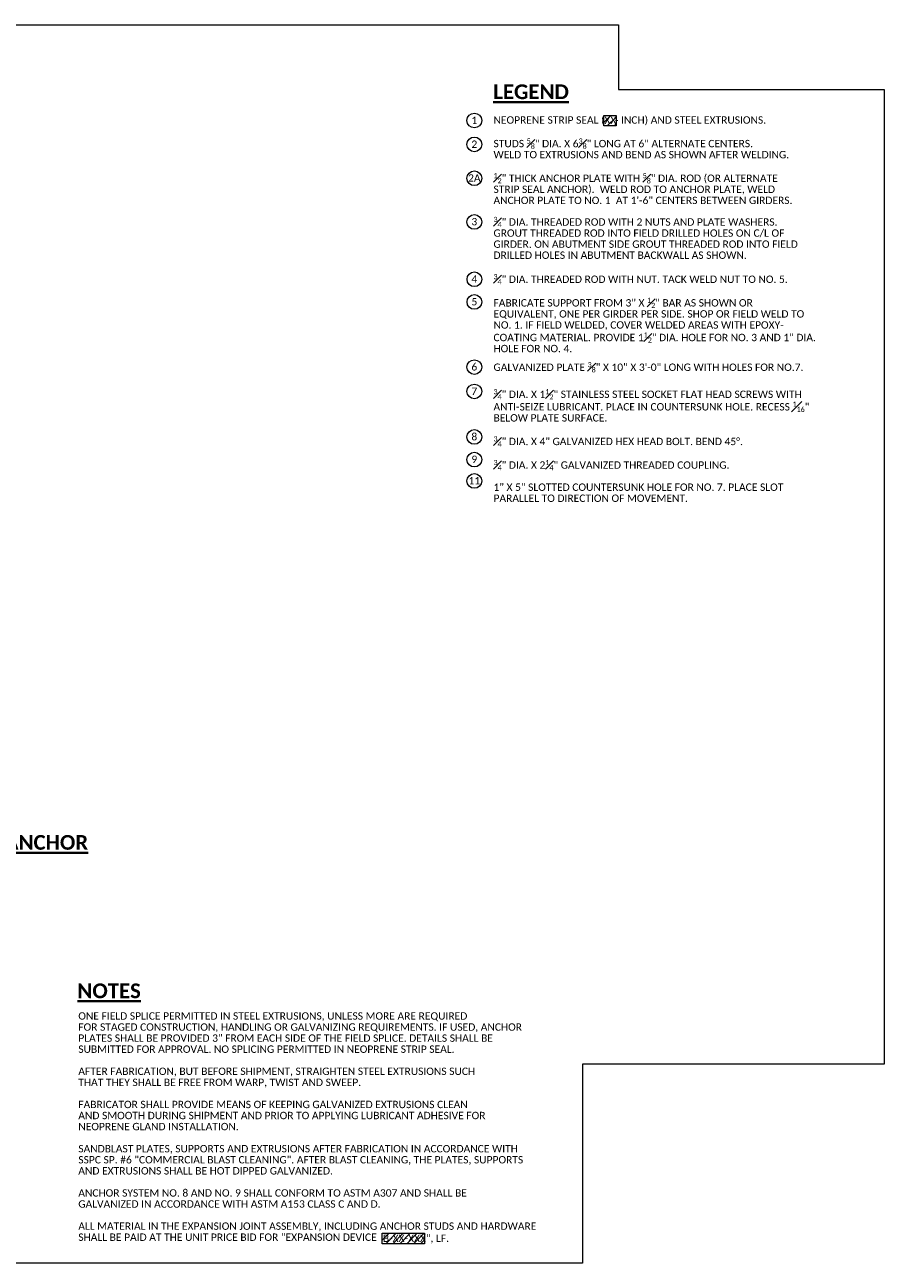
# Model space of a CAD drawing. Header units: metres. Extents: x -113 to 509, y -50 to 519.
# Tile 159 of 238: x 90 to 265, y -50 to 202. Entities that reach past the tile are written whole.
import ezdxf
from ezdxf.enums import TextEntityAlignment as Align

# ---------------------------------------------------------------- set-up
doc = ezdxf.new("R2010")
doc.units = ezdxf.units.M
doc.header["$MEASUREMENT"] = 0
doc.layers.add('B_ANNO_DESIGN_NOTES', color=1, linetype='Continuous', lineweight=18, true_color=0xff0000)
for name, color, linetype, lineweight in [('B_ANNO_DIM', 7, 'Continuous', 18), ('B_ANNO_TEXT', 7, 'Continuous', 18), ('B_ANNO_TEXT_TITLE', 7, 'Continuous', 40)]:
    doc.layers.add(name, color=color, linetype=linetype, lineweight=lineweight)
doc.layers.add('B_ANNO_NOPLOT', color=47, linetype='Continuous', lineweight=18, plot=False)
doc.styles.add('Annotative', font='calibri.ttf', dxfattribs={"height": 0.0625})
doc.styles.get("Standard").update_dxf_attribs({"font": 'calibri.ttf'})
doc.styles.add('Title', font='calibrib.ttf', dxfattribs={"height": 0.125})

# ---------------------------------------------------------------- blocks, each defined once
blk = doc.blocks.new('INS_JTSS_A_SS_BASE')
at = {"layer": 'B_ANNO_DESIGN_NOTES'}
h = blk.add_hatch(dxfattribs=at)
h.set_pattern_fill('ANSI31', color=256, scale=8)
h.set_pattern_definition([(45, (315.709, 41.2001), (-0.707107, 0.707107), [])])
h.paths.add_polyline_path([(320.9103, -82.9294), (323.4327, -82.9294), (323.4327, -85.0504), (320.9103, -85.0504)])
h = blk.add_hatch(dxfattribs=at)
h.set_pattern_fill('ANSI31', color=256, scale=8)
h.set_pattern_definition([(45, (270.6528, -186.2587), (-0.707107, 0.707107), [])])
h.paths.add_polyline_path([(275.8541, -310.3883), (284.4154, -310.3883), (284.4154, -312.5092), (275.8541, -312.5092)])
for points in [[(320.9103, -82.9294), (323.4327, -82.9294), (323.4327, -85.0504), (320.9103, -85.0504)], [(275.8541, -310.3883), (284.4154, -310.3883), (284.4154, -312.5092), (275.8541, -312.5092)]]:
    blk.add_lwpolyline(points, close=True, dxfattribs=at)
at = {"layer": 'B_ANNO_DIM'}
for centre in [(294.5908, -83.9717), (294.5908, -88.8333), (294.5908, -95.717), (294.5994, -116.2637), (294.5994, -120.8816), (294.5908, -139.1001), (294.5908, -148.3577), (294.5908, -152.9579), (294.5908, -157.3011)]:
    blk.add_circle(centre, 1.4974, dxfattribs=at)
at = {"layer": 'B_ANNO_NOPLOT', "flags": 128}
blk.add_lwpolyline([(0, -316.4871), (0, -64.4871), (323.9277, -64.4871), (323.9277, -77.632), (378, -77.632), (378, -275.9875), (316.5708, -275.9875), (316.5708, -316.4871)], close=True, dxfattribs=at)
at = {"layer": 'B_ANNO_DIM', "char_height": 1.5, "width": 3.189236, "attachment_point": 5, "style": 'Annotative'}
for s, insert in [('1', (294.587, -83.9284)), ('2', (294.587, -88.79)), ('2A', (294.587, -95.6737)), ('4', (294.5956, -116.2204)), ('5', (294.5956, -120.8382)), ('7', (294.587, -139.0567)), ('8', (294.587, -148.3144)), ('9', (294.587, -152.9145)), ('11', (294.587, -157.2578))]:
    blk.add_mtext(s, dxfattribs=dict(at, insert=insert))
at = {"layer": 'B_ANNO_DIM', "style": 'Annotative'}
blk.add_attdef('DIST6', text='', height=1.5, rotation=90, dxfattribs=at).set_placement((10.1741, -92.4535), align=Align.MIDDLE_CENTER)
at = {"layer": 'B_ANNO_DIM', "lineweight": 30}
for tag, p in [('BAR1', (10.7294, -248.1165)), ('BAR3', (129.0984, -253.7669))]:
    blk.add_attdef(tag, text='', height=1.5, dxfattribs=at).set_placement(p, align=Align.TOP_LEFT)
at = {"layer": 'B_ANNO_DIM', "style": 'Annotative'}
for tag, p in [('BAR2', (96.1024, -274.8563)), ('BAR4', (122.9444, -296.1127))]:
    blk.add_attdef(tag, text='', height=1.5, dxfattribs=at).set_placement(p, align=Align.TOP_LEFT)
at = {"layer": 'B_ANNO_TEXT', "char_height": 1.5, "attachment_point": 1, "line_spacing_factor": 0.9, "style": 'Annotative'}
for s, insert, width in [('\\A1;NEOPRENE STRIP SEAL (    - INCH) AND STEEL EXTRUSIONS.\\P\\PSTUDS {\\H0.7x;\\S5#8;\\H1.42857x;" DIA. X 6\\H0.7x;\\S3#8;\\H1.42857x;" LONG AT 6" ALTERNATE CENTERS.\\PWELD TO EXTRUSIONS AND BEND AS SHOWN AFTER WELDING.\\P\\P\\H0.7x;\\S1#2;\\H1.42857x;" THICK ANCHOR PLATE WITH \\H0.7x;\\S5#8;\\H1.42857x;" DIA. ROD (OR ALTERNATE\\PSTRIP SEAL ANCHOR).  WELD ROD TO ANCHOR PLATE, WELD\\PANCHOR PLATE TO NO. 1  AT 1\'-6" CENTERS BETWEEN GIRDERS.\\P\\P\\A0;\\C3;\\P\\P\\P\\P\\A1;\\C256;\\P\\H0.7x;\\S3#4;\\H1.42857x;" DIA. THREADED ROD WITH NUT. TACK WELD NUT TO NO. 5.\\P\\PFABRICATE SUPPORT FROM 3" X \\H0.7x;\\S1#2;\\H1.42857x;" BAR AS SHOWN OR\\PEQUIVALENT, ONE PER GIRDER PER SIDE. SHOP OR FIELD WELD TO\\PNO. 1. IF FIELD WELDED, COVER WELDED AREAS WITH EPOXY-\\PCOATING MATERIAL. PROVIDE 1\\H0.7x;\\S1#2;\\H1.42857x;" DIA. HOLE FOR NO. 3 AND 1" DIA.\\PHOLE FOR NO. 4.\\P\\P\\P\\P\\H0.7x;\\S3#4;\\H1.42857x;" DIA. X 1\\H0.7x;\\S1#2;\\H1.42857x;" STAINLESS STEEL SOCKET FLAT HEAD SCREWS WITH\\PANTI-SEIZE LUBRICANT. PLACE IN COUNTERSUNK HOLE. RECESS \\H0.7x;\\S1#16;\\H1.42857x;"\\PBELOW PLATE SURFACE.\\P\\P\\H0.7x;\\S3#4;\\H1.42857x;" DIA. X 4" GALVANIZED HEX HEAD BOLT. BEND 45°.\\P\\P\\H0.7x;\\S3#4;\\H1.42857x;" DIA. X 2\\H0.7x;\\S1#4;\\H1.42857x;" GALVANIZED THREADED COUPLING. \\P\\P1" X 5" SLOTTED COUNTERSUNK HOLE FOR NO. 7. PLACE SLOT\\PPARALLEL TO DIRECTION OF MOVEMENT.}', (298.4895, -83.1131, -0.8422), 114.451269), ('ONE FIELD SPLICE PERMITTED IN STEEL EXTRUSIONS, UNLESS MORE ARE REQUIRED\\PFOR STAGED CONSTRUCTION, HANDLING OR GALVANIZING REQUIREMENTS. IF USED, ANCHOR\\PPLATES SHALL BE PROVIDED 3" FROM EACH SIDE OF THE FIELD SPLICE. DETAILS SHALL BE \\PSUBMITTED FOR APPROVAL. NO SPLICING PERMITTED IN NEOPRENE STRIP SEAL.\\P\\PAFTER FABRICATION, BUT BEFORE SHIPMENT, STRAIGHTEN STEEL EXTRUSIONS SUCH\\PTHAT THEY SHALL BE FREE FROM WARP, TWIST AND SWEEP.\\P\\PFABRICATOR SHALL PROVIDE MEANS OF KEEPING GALVANIZED EXTRUSIONS CLEAN\\PAND SMOOTH DURING SHIPMENT AND PRIOR TO APPLYING LUBRICANT ADHESIVE FOR\\PNEOPRENE GLAND INSTALLATION.\\P\\PSANDBLAST PLATES, SUPPORTS AND EXTRUSIONS AFTER FABRICATION IN ACCORDANCE WITH \\PSSPC SP. #6 "COMMERCIAL BLAST CLEANING". AFTER BLAST CLEANING, THE PLATES, SUPPORTS\\PAND EXTRUSIONS SHALL BE HOT DIPPED GALVANIZED. \\P\\PANCHOR SYSTEM NO. 8 AND NO. 9 SHALL CONFORM TO ASTM A307 AND SHALL BE\\PGALVANIZED IN ACCORDANCE WITH ASTM A153 CLASS C AND D.\\P\\PALL MATERIAL IN THE EXPANSION JOINT ASSEMBLY, INCLUDING ANCHOR STUDS AND HARDWARE\\PSHALL BE PAID AT THE UNIT PRICE BID FOR "EXPANSION DEVICE', (214.003, -265.4274, -0.8422), 93.923545)]:
    blk.add_mtext(s, dxfattribs=dict(at, insert=insert, width=width))
at = {"layer": 'B_ANNO_TEXT', "style": 'Annotative'}
for tag, p in [('SS', (321.0554, -84.683)), ('BID#', (275.9705, -312.1489))]:
    blk.add_attdef(tag, p, '', height=1.5, dxfattribs=at)
at = {"layer": 'B_ANNO_TEXT_TITLE', "char_height": 3, "width": 33.46363, "attachment_point": 1, "style": 'Title'}
for s, insert in [('{\\LLEGEND}', (298.4459, -76.6194, -0.8422)), ('{\\LNOTES}', (213.8188, -259.559, -0.8422))]:
    blk.add_mtext(s, dxfattribs=dict(at, insert=insert))
at = {"layer": 'B_ANNO_TEXT_TITLE', "insert": (153.6135, -229.3536, -1.6845), "char_height": 3, "attachment_point": 1, "line_spacing_factor": 0.8, "style": 'Title'}
blk.add_mtext('\\pxqc;{\\LALTERNATE STRIP SEAL ANCHOR}', dxfattribs=at)
blk = doc.blocks.new('*U3502')
at = {"layer": 'B_ANNO_NOPLOT', "flags": 128}
blk.add_lwpolyline([(0, 0), (0, 252), (323.93, 252), (323.93, 238.86), (378, 238.86), (378, 40.5), (316.57, 40.5), (316.57, 0)], close=True, dxfattribs=at)
blk = doc.blocks.new('*U3051')
at = {"layer": 'B_ANNO_NOPLOT', "flags": 128}
blk.add_lwpolyline([(0, 0), (0, 252), (323.93, 252), (323.93, 238.86), (378, 238.86), (378, 40.5), (316.57, 40.5), (316.57, 0)], close=True, dxfattribs=at)
blk = doc.blocks.new('*U6233')
at = {"layer": 'B_ANNO_DIM'}
blk.add_circle((294.5908, 211.8916), 1.4974, dxfattribs=at)
at = {"layer": 'B_ANNO_NOPLOT', "flags": 128}
blk.add_lwpolyline([(0, 0), (0, 252), (323.9277, 252), (323.9277, 238.8552), (378, 238.8552), (378, 40.4996), (316.5708, 40.4996), (316.5708, 0)], close=True, dxfattribs=at)
at = {"layer": 'B_ANNO_DIM', "insert": (294.587, 211.935), "char_height": 1.5, "width": 3.189236, "attachment_point": 5, "style": 'Annotative'}
blk.add_mtext('3', dxfattribs=at)
at = {"layer": 'B_ANNO_TEXT', "insert": (298.4895, 212.9188, -0.8422), "char_height": 1.5, "width": 114.451269, "attachment_point": 1, "line_spacing_factor": 0.9, "style": 'Annotative'}
blk.add_mtext('\\A1;{\\H0.7x;\\S3#4;}" DIA. THREADED ROD WITH 2 NUTS AND PLATE WASHERS.\\PGROUT THREADED ROD INTO FIELD DRILLED HOLES ON C/L OF\\PGIRDER. ON ABUTMENT SIDE GROUT THREADED ROD INTO FIELD\\PDRILLED HOLES IN ABUTMENT BACKWALL AS SHOWN.', dxfattribs=at)
blk = doc.blocks.new('*U5735')
at = {"layer": 'B_ANNO_DIM'}
blk.add_circle((294.5908, -134.149), 1.4974, dxfattribs=at)
at = {"layer": 'B_ANNO_DIM', "insert": (294.587, -134.1056), "char_height": 1.5, "width": 3.189236, "attachment_point": 5, "style": 'Annotative'}
blk.add_mtext('6', dxfattribs=at)
at = {"layer": 'B_ANNO_TEXT', "insert": (298.4895, -133.1218, -0.8422), "char_height": 1.5, "width": 114.451269, "attachment_point": 1, "line_spacing_factor": 0.9, "style": 'Annotative'}
blk.add_mtext('\\A1;{\\H1x;GALVANIZED PLATE \\H0.7x;\\S3#8;\\H1.42857x;" X 10" X 3\'-0" LONG WITH HOLES FOR NO.7.}', dxfattribs=at)
at = {"layer": 'B_ANNO_TEXT', "style": 'Annotative'}
blk.add_attdef('DIST5', text='', height=1.5, rotation=314.904425, dxfattribs=at).set_placement((307.7123, 219.6008), align=Align.MIDDLE_CENTER)
blk.add_attdef('DIST2', text='', height=1.5, dxfattribs=at).set_placement((88.7866, 95.1415), align=Align.MIDDLE_CENTER)

msp = doc.modelspace()

# ---------------------------------------------------------------- block references
ref = msp.add_blockref('INS_JTSS_A_SS_BASE', (-112.83, 266.84))
ref.add_attrib('SS', 'XX', (208.23, 182.16), dxfattribs={"layer": 'B_ANNO_TEXT', "height": 1.5, "style": 'Annotative'})
ref.add_attrib('BID#', 'B-XX-XXX", LF.', (163.14, -45.31), dxfattribs={"layer": 'B_ANNO_TEXT', "height": 1.5, "style": 'Annotative'})

# ---------------------------------------------------------------- next in the draw order: block references
for name in ['*U3051', '*U3502']:
    msp.add_blockref(name, (-112.83, -49.65))

# ---------------------------------------------------------------- next in the draw order: block references
msp.add_blockref('*U6233', (-112.83, -49.65))

# ---------------------------------------------------------------- next in the draw order: block references
msp.add_blockref('*U5735', (-112.83, 266.84))

doc.saveas('drawing.dxf')
